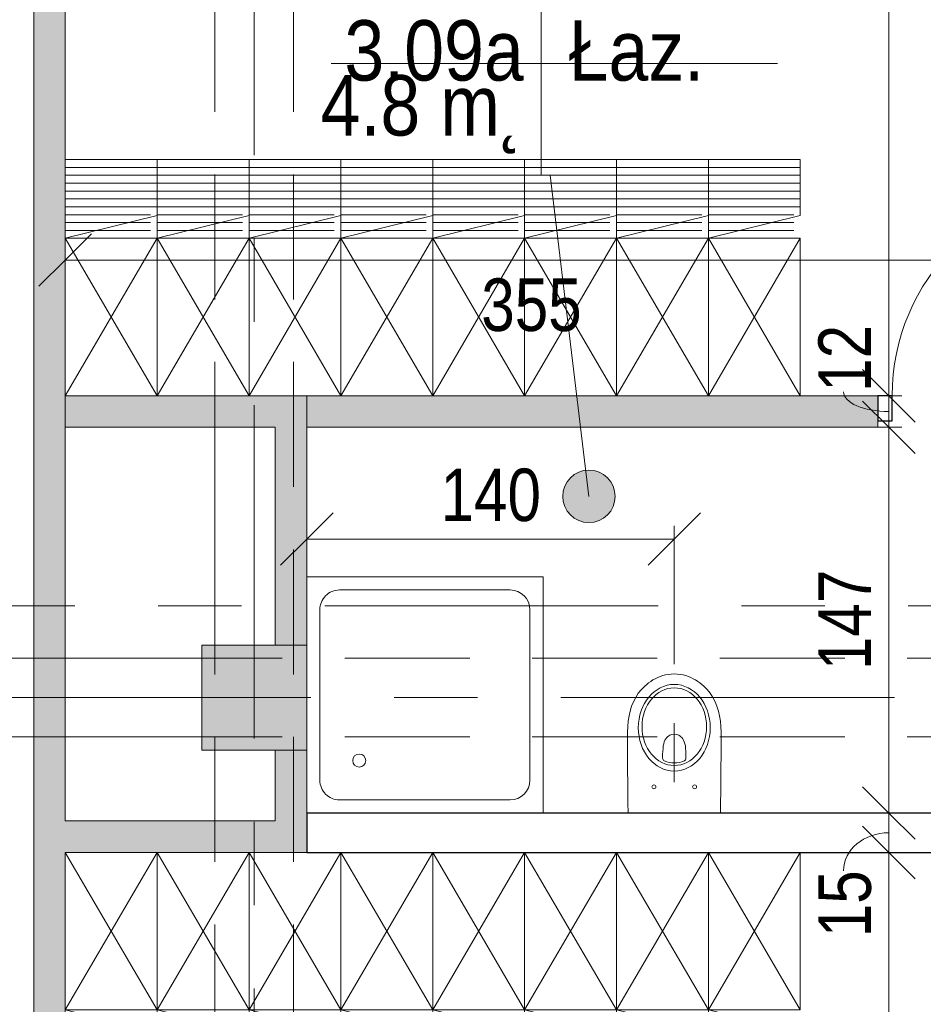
# Model space of a CAD drawing. Header units: centimetres. Extents: x -1737 to 22393, y -8842 to 3838.
# Tile 105 of 174: x -102 to 242, y 2211 to 2587. Entities that reach past the tile are written whole.
import ezdxf

# ---------------------------------------------------------------- set-up
doc = ezdxf.new("R2010")
doc.units = ezdxf.units.CM
doc.linetypes.add('Oś', pattern=[222.25, 127, -31.75, 31.75, -31.75])
doc.linetypes.add('Ukryte', pattern=[71.438, 47.625, -23.813])
for name, color, linetype, lineweight in [('A-ANNO-DIMS', 211, 'Continuous', 13), ('A-ANNO-DIMS-100', 211, 'Continuous', 13), ('A-AREA-IDEN', 2, 'Continuous', 13), ('A-DETL-GENF', 92, 'Continuous', 9), ('A-DETL-HDLN', 90, 'Ukryte', 9), ('A-DETL-MEDM', 33, 'Continuous', 13), ('A-DETL-THIN', 151, 'Continuous', 9), ('A-DOOR', 31, 'Continuous', 13), ('A-WALL', 113, 'Continuous', 13), ('A-WALL-PATT', 111, 'Continuous', 13), ('I-FURN', 30, 'Continuous', 9), ('P-SANR-FIXT', 6, 'Continuous', 9), ('S-COLS', 52, 'Continuous', 13), ('S-GRID', 1, 'Continuous', 13)]:
    doc.layers.add(name, color=color, linetype=linetype, lineweight=lineweight)
doc.styles.add('Arial Narrow_2', font='ARIALN.TTF', dxfattribs={"height": 20})
doc.styles.add('Arial_7', font='arial.ttf', dxfattribs={"width": 0.85, "height": 23})
doc.dimstyles.new('Diagonal_1_100__0__wewnętrzne', dxfattribs={"dimscale": 30.48, "dimtxt": 20.468619, "dimasz": 0.656168, "dimexe": 0.164042, "dimexo": 0.0625, "dimgap": 0.032808, "dimtad": 1, "dimdec": 0, "dimdsep": 46, "dimtxsty": 'Arial Narrow_2', "dimblk1": 'OBLIQUE', "dimblk2": 'OBLIQUE', "dimsah": 1, "dimcen": 0.09, "dimazin": 0, "dimtfac": 1, "dimtdec": 4, "dimtix": 1, "dimtmove": 0, "dimatfit": 3, "dimfxl": 0, "dimtvp": 1, "dimtolj": 1, "dimtzin": 0, "dimarcsym": 0})
doc.dimstyles.new('Diagonal_1_100__0__wewnętrzne_1', dxfattribs={"dimscale": 30.48, "dimtxt": 20.468619, "dimasz": 0.656168, "dimexe": 0.164042, "dimexo": 0.0625, "dimgap": 0.032808, "dimtad": 1, "dimdec": 0, "dimdsep": 46, "dimtxsty": 'Arial Narrow_2', "dimblk1": 'OBLIQUE', "dimblk2": 'OBLIQUE', "dimsah": 1, "dimcen": 0.09, "dimazin": 0, "dimtfac": 1, "dimtdec": 4, "dimtix": 1, "dimtmove": 1, "dimatfit": 3, "dimfxl": 0, "dimtvp": 1, "dimtolj": 1, "dimtzin": 0, "dimarcsym": 0})
doc.dimstyles.new('Diagonal_1_100__0__wewnętrzne_2', dxfattribs={"dimscale": 30.48, "dimtxt": 20.468619, "dimasz": 0.656168, "dimexe": 0.164042, "dimexo": 0.0625, "dimgap": 0.032808, "dimtad": 1, "dimdec": 0, "dimdsep": 46, "dimtxsty": 'Arial Narrow_2', "dimblk1": 'OBLIQUE', "dimblk2": 'OBLIQUE', "dimsah": 1, "dimcen": 0.09, "dimazin": 0, "dimtfac": 1, "dimtdec": 4, "dimtix": 1, "dimtmove": 2, "dimatfit": 3, "dimfxl": 0, "dimtvp": 1, "dimtolj": 1, "dimtzin": 0, "dimarcsym": 0})

# ---------------------------------------------------------------- blocks, each defined once
blk = doc.blocks.new('M_Concrete-Square-Column - 400 x 400mm-1512407-3_piętro I __3_90 m_ - stan projektowany')
at = {"layer": 'S-COLS', "lineweight": 9}
blk.add_hatch(color=253, dxfattribs=at).paths.add_polyline_path([(20, -20), (20, 20), (-20, 20), (-20, -20), (11, -20)], flags=0)
for p, q in [((20, 20), (-20, 20)), ((-20, 20), (-20, -20)), ((20, -20), (20, 20)), ((-20, -20), (20, -20))]:
    blk.add_line(p, q, dxfattribs=at)
blk = doc.blocks.new('brodzik natryskowy prostokątny1 - 90x90-V11-3_piętro I __3_90 m_ - stan projektowany')
at = {"layer": 'P-SANR-FIXT'}
for p, q in [((-70, -70), (-70, 20)), ((-57.5, 15), (7.5, 15)), ((-65, -57.5), (-65, 7.5)), ((15, 7.5), (15, -57.5)), ((7.5, -65), (-57.5, -65)), ((20, -70), (-70, -70))]:
    blk.add_line(p, q, dxfattribs=at)
blk.add_circle((0, 0), 2.5, dxfattribs=at)
for centre, start, end in [((-57.5, 7.5), 90, 180), ((7.5, 7.5), 360, 90), ((-57.5, -57.5), 180, 270), ((7.5, -57.5), 270, 0)]:
    blk.add_arc(centre, 7.5, start, end, dxfattribs=at)
blk = doc.blocks.new('szafki szatniowe - szafki z siedziskiem-2318938-3_piętro I __3_90 m_ - stan projektowany')
at = {"layer": 'I-FURN'}
for p, q in [((17.5, -60), (-17.5, 0)), ((52.5, -60), (17.5, 0)), ((17.5, -60), (17.5, 0)), ((87.5, -60), (52.5, 0)), ((122.5, -60), (87.5, 0)), ((87.5, -60), (87.5, 0)), ((122.5, 0), (122.5, -60)), ((122.5, -60), (122.5, 0)), ((192.5, -60), (157.5, 0)), ((157.5, 0), (157.5, -60)), ((157.5, -60), (157.5, 0)), ((227.5, -60), (192.5, 0)), ((192.5, 0), (192.5, -60)), ((192.5, -60), (192.5, 0)), ((262.5, -60), (227.5, 0)), ((227.5, 0), (227.5, -60)), ((227.5, -60), (227.5, 0)), ((262.5, -60), (262.5, 0)), ((17.5, 0), (-17.5, -60)), ((52.5, 0), (17.5, -60)), ((17.5, 0), (17.5, -60)), ((87.5, 0), (52.5, -60)), ((52.5, 0), (52.5, -60)), ((52.5, -60), (52.5, 0)), ((122.5, 0), (87.5, -60)), ((87.5, 0), (87.5, -60)), ((157.5, 0), (122.5, -60)), ((157.5, -60), (122.5, 0)), ((192.5, 0), (157.5, -60)), ((227.5, 0), (192.5, -60)), ((262.5, 0), (227.5, -60)), ((-17.5, -60), (17.5, -68.63)), ((-17.5, -60), (17.5, -60)), ((17.5, -60), (52.5, -68.63)), ((17.5, -60), (17.5, -90)), ((17.5, -60), (52.5, -60)), ((52.5, -60), (87.5, -68.63)), ((52.5, -60), (52.5, -90)), ((52.5, -60), (87.5, -60)), ((87.5, -60), (122.5, -68.63)), ((87.5, -60), (87.5, -90)), ((87.5, -60), (122.5, -60)), ((122.5, -60), (157.5, -68.63)), ((122.5, -60), (122.5, -90)), ((122.5, -60), (157.5, -60)), ((157.5, -60), (192.5, -68.63)), ((157.5, -60), (157.5, -90)), ((157.5, -60), (192.5, -60)), ((192.5, -60), (227.5, -68.63)), ((192.5, -60), (192.5, -90)), ((192.5, -60), (227.5, -60)), ((227.5, -60), (262.5, -68.63)), ((227.5, -60), (227.5, -90)), ((227.5, -60), (262.5, -60)), ((15, -63), (-17.5, -63)), ((50, -63), (17.5, -63)), ((85, -63), (52.5, -63)), ((120, -63), (87.5, -63)), ((155, -63), (122.5, -63)), ((190, -63), (157.5, -63)), ((225, -63), (192.5, -63)), ((260, -63), (227.5, -63)), ((15, -66), (-17.5, -66)), ((50, -66), (17.5, -66)), ((85, -66), (52.5, -66)), ((120, -66), (87.5, -66)), ((155, -66), (122.5, -66)), ((190, -66), (157.5, -66)), ((225, -66), (192.5, -66)), ((260, -66), (227.5, -66)), ((15, -69), (-17.5, -69)), ((17.5, -90), (17.5, -68.63)), ((50, -69), (17.5, -69)), ((52.5, -90), (52.5, -68.63)), ((85, -69), (52.5, -69)), ((87.5, -90), (87.5, -68.63)), ((120, -69), (87.5, -69)), ((122.5, -90), (122.5, -68.63)), ((155, -69), (122.5, -69)), ((157.5, -90), (157.5, -68.63)), ((190, -69), (157.5, -69)), ((192.5, -90), (192.5, -68.63)), ((225, -69), (192.5, -69)), ((227.5, -90), (227.5, -68.63)), ((260, -69), (227.5, -69)), ((262.5, -90), (262.5, -68.63)), ((17.5, -72), (-17.5, -72)), ((17.5, -75), (-17.5, -75)), ((52.5, -72), (17.5, -72)), ((52.5, -75), (17.5, -75)), ((87.5, -72), (52.5, -72)), ((87.5, -75), (52.5, -75)), ((122.5, -72), (87.5, -72)), ((122.5, -75), (87.5, -75)), ((157.5, -72), (122.5, -72)), ((157.5, -75), (122.5, -75)), ((192.5, -72), (157.5, -72)), ((192.5, -75), (157.5, -75)), ((227.5, -72), (192.5, -72)), ((227.5, -75), (192.5, -75)), ((262.5, -72), (227.5, -72)), ((262.5, -75), (227.5, -75)), ((17.5, -78), (-17.5, -78)), ((52.5, -78), (17.5, -78)), ((87.5, -78), (52.5, -78)), ((122.5, -78), (87.5, -78)), ((157.5, -78), (122.5, -78)), ((192.5, -78), (157.5, -78)), ((227.5, -78), (192.5, -78)), ((262.5, -78), (227.5, -78)), ((17.5, -81), (-17.5, -81)), ((52.5, -81), (17.5, -81)), ((87.5, -81), (52.5, -81)), ((122.5, -81), (87.5, -81)), ((157.5, -81), (122.5, -81)), ((192.5, -81), (157.5, -81)), ((227.5, -81), (192.5, -81)), ((262.5, -81), (227.5, -81)), ((17.5, -84), (-17.5, -84)), ((52.5, -84), (17.5, -84)), ((87.5, -84), (52.5, -84)), ((122.5, -84), (87.5, -84)), ((157.5, -84), (122.5, -84)), ((192.5, -84), (157.5, -84)), ((227.5, -84), (192.5, -84)), ((262.5, -84), (227.5, -84)), ((17.5, -87), (-17.5, -87)), ((-17.5, -90), (17.5, -90)), ((52.5, -87), (17.5, -87)), ((17.5, -90), (52.5, -90)), ((87.5, -87), (52.5, -87)), ((52.5, -90), (87.5, -90)), ((122.5, -87), (87.5, -87)), ((87.5, -90), (122.5, -90)), ((157.5, -87), (122.5, -87)), ((122.5, -90), (157.5, -90)), ((192.5, -87), (157.5, -87)), ((157.5, -90), (192.5, -90)), ((227.5, -87), (192.5, -87)), ((192.5, -90), (227.5, -90)), ((262.5, -87), (227.5, -87)), ((227.5, -90), (262.5, -90))]:
    blk.add_line(p, q, dxfattribs=at)
blk = doc.blocks.new('Miska ustępowa Nova Pro - Type 1-2318455-3_piętro I __3_90 m_ - stan projektowany')
at = {"layer": 'P-SANR-FIXT'}
for p, q in [((9.18, 60.13), (8.15, 59.86)), ((10.24, 60.33), (9.18, 60.13)), ((11.35, 60.45), (10.24, 60.33)), ((12.51, 60.5), (11.35, 60.45)), ((13.65, 60.45), (12.51, 60.5)), ((14.76, 60.33), (13.65, 60.45)), ((15.82, 60.13), (14.76, 60.33)), ((16.85, 59.86), (15.82, 60.13)), ((1.98, 56.53), (1.27, 55.89)), ((2.72, 57.12), (1.98, 56.53)), ((3.54, 57.69), (2.72, 57.12)), ((4.37, 58.21), (3.54, 57.69)), ((5.26, 58.7), (4.37, 58.21)), ((6.17, 59.14), (5.26, 58.7)), ((7.14, 59.54), (6.17, 59.14)), ((8.15, 59.86), (7.14, 59.54)), ((17.86, 59.54), (16.85, 59.86)), ((18.83, 59.14), (17.86, 59.54)), ((19.74, 58.7), (18.83, 59.14)), ((20.63, 58.21), (19.74, 58.7)), ((21.46, 57.69), (20.63, 58.21)), ((22.28, 57.12), (21.46, 57.69)), ((23.02, 56.53), (22.28, 57.12)), ((23.73, 55.89), (23.02, 56.53)), ((-1.2, 53.13), (-2.19, 51.57)), ((-0.04, 54.56), (-1.2, 53.13)), ((1.27, 55.89), (-0.04, 54.56)), ((25.04, 54.56), (23.73, 55.89)), ((26.2, 53.13), (25.04, 54.56)), ((27.19, 51.57), (26.2, 53.13)), ((-3.03, 49.94), (-3.74, 48.22)), ((-2.19, 51.57), (-3.03, 49.94)), ((28.03, 49.94), (27.19, 51.57)), ((28.74, 48.22), (28.03, 49.94)), ((-4.31, 46.39), (-4.73, 44.49)), ((-3.74, 48.22), (-4.31, 46.39)), ((29.31, 46.39), (28.74, 48.22)), ((29.75, 44.49), (29.31, 46.39)), ((-5.05, 42.52), (-5.24, 40.47)), ((-4.73, 44.49), (-5.05, 42.52)), ((12.5, 19.27), (12.5, 41.76)), ((30.05, 42.52), (29.75, 44.49)), ((30.24, 40.47), (30.05, 42.52)), ((-5.24, 40.47), (-5.32, 38.35)), ((-5.32, 38.35), (-5.32, 30.86)), ((11.62, 37.44), (12.51, 37.54)), ((12.51, 37.54), (13.38, 37.44)), ((30.32, 38.35), (30.24, 40.47)), ((30.32, 30.86), (30.32, 38.35)), ((8.32, 33.08), (8.47, 33.91)), ((8.47, 33.91), (8.69, 34.65)), ((8.69, 34.65), (8.96, 35.27)), ((8.96, 35.27), (9.26, 35.81)), ((9.26, 35.81), (9.6, 36.26)), ((9.6, 36.26), (9.97, 36.6)), ((9.97, 36.6), (10.37, 36.9)), ((10.37, 36.9), (10.79, 37.14)), ((10.79, 37.14), (11.21, 37.32)), ((11.21, 37.32), (11.62, 37.44)), ((13.38, 37.44), (13.8, 37.32)), ((13.8, 37.32), (14.24, 37.14)), ((14.24, 37.14), (14.63, 36.9)), ((14.63, 36.9), (15.03, 36.6)), ((15.03, 36.6), (15.4, 36.26)), ((15.4, 36.26), (15.74, 35.81)), ((15.74, 35.81), (16.04, 35.27)), ((16.04, 35.27), (16.31, 34.65)), ((16.31, 34.65), (16.53, 33.91)), ((16.53, 33.91), (16.71, 33.08)), ((-5.32, 30.86), (-5.29, 23.28)), ((8.05, 29.8), (8.1, 31.03)), ((8.1, 31.03), (8.2, 32.11)), ((8.2, 32.11), (8.32, 33.08)), ((16.71, 33.08), (16.83, 32.11)), ((16.83, 32.11), (16.9, 31.03)), ((16.9, 31.03), (16.95, 29.8)), ((30.29, 23.28), (30.32, 30.86)), ((8.05, 28.44), (8.05, 29.8)), ((8.1, 28.12), (8.05, 28.44)), ((8.22, 27.82), (8.1, 28.12)), ((8.42, 27.58), (8.22, 27.82)), ((8.67, 27.4), (8.42, 27.58)), ((9.6, 27.06), (8.67, 27.4)), ((10.56, 26.79), (9.6, 27.06)), ((11.53, 26.64), (10.56, 26.79)), ((12.51, 26.59), (11.53, 26.64)), ((13.47, 26.64), (12.51, 26.59)), ((14.44, 26.79), (13.47, 26.64)), ((15.4, 27.06), (14.44, 26.79)), ((16.34, 27.4), (15.4, 27.06)), ((16.58, 27.58), (16.34, 27.4)), ((16.78, 27.82), (16.58, 27.58)), ((16.93, 28.12), (16.78, 27.82)), ((16.95, 28.44), (16.93, 28.12)), ((16.95, 29.8), (16.95, 28.44)), ((-5.29, 23.28), (-5.24, 19.44)), ((30.27, 19.44), (30.29, 23.28)), ((-5.24, 19.44), (-5.2, 15.52)), ((30.22, 15.52), (30.27, 19.44)), ((-5.2, 15.52), (-5.15, 11.54)), ((30.15, 11.54), (30.22, 15.52)), ((-5.15, 11.54), (-5.05, 7.5)), ((30.05, 7.5), (30.15, 11.54))]:
    blk.add_line(p, q, dxfattribs=at)
for centre in [(4.76, 17.5), (20.24, 17.5)]:
    blk.add_circle(centre, 0.752, dxfattribs=at)
for centre, major_axis, ratio in [((12.5, 40.01), (0, 16.5), 0.830338), ((12.5, 40.42), (0, 14.8), 0.83084)]:
    blk.add_ellipse(centre, major_axis=major_axis, ratio=ratio, dxfattribs=at)
blk = doc.blocks.new('DRZWI 1S - automatyczna etykieta - Drzwi 80 _łazienkowe_-2398141-3_piętro I __3_90 m_ - stan projektowany')
at = {"layer": 'A-DETL-GENF'}
for p, q in [((-45.5, 6), (-45.5, -3.5)), ((-40, 6), (-45.5, 6)), ((-40, -3.5), (-40, 6)), ((45.5, 6), (40, 6)), ((40, 6), (40, -3.5)), ((45.5, -3.5), (45.5, 6)), ((-45.5, -3.5), (-40, -3.5)), ((40, -3.5), (45.5, -3.5))]:
    blk.add_line(p, q, dxfattribs=at)
at = {"layer": 'A-DETL-MEDM', "lineweight": 25}
for p, q in [((-40, 6), (-45.5, 6)), ((-45.5, 6), (-45.5, -3.5)), ((-40, -3.5), (-40, 6)), ((40, -3.5), (40, 6)), ((40, 6), (45.5, 6)), ((45.5, 6), (45.5, -3.5)), ((-45.5, -3.5), (-40, -3.5)), ((45.5, -3.5), (40, -3.5))]:
    blk.add_line(p, q, dxfattribs=at)
at = {"layer": 'A-DOOR'}
blk.add_line((40, 6), (40, 86), dxfattribs=at)
blk.add_arc((40, 6), 80, 90, 180, dxfattribs=at)
blk = doc.blocks.new('szafki szatniowe - szafki z siedziskiem-2320050-3_piętro I __3_90 m_ - stan projektowany')
at = {"layer": 'I-FURN'}
for p, q in [((-17.5, 90), (17.5, 90)), ((17.5, 87), (-17.5, 87)), ((17.5, 90), (52.5, 90)), ((17.5, 60), (17.5, 90)), ((17.5, 90), (17.5, 68.63)), ((52.5, 87), (17.5, 87)), ((52.5, 90), (87.5, 90)), ((52.5, 60), (52.5, 90)), ((52.5, 90), (52.5, 68.63)), ((87.5, 87), (52.5, 87)), ((87.5, 90), (122.5, 90)), ((87.5, 60), (87.5, 90)), ((87.5, 90), (87.5, 68.63)), ((122.5, 87), (87.5, 87)), ((122.5, 90), (157.5, 90)), ((122.5, 60), (122.5, 90)), ((122.5, 90), (122.5, 68.63)), ((157.5, 87), (122.5, 87)), ((157.5, 90), (192.5, 90)), ((157.5, 60), (157.5, 90)), ((157.5, 90), (157.5, 68.63)), ((192.5, 87), (157.5, 87)), ((192.5, 90), (227.5, 90)), ((192.5, 60), (192.5, 90)), ((192.5, 90), (192.5, 68.63)), ((227.5, 87), (192.5, 87)), ((227.5, 90), (262.5, 90)), ((227.5, 60), (227.5, 90)), ((227.5, 90), (227.5, 68.63)), ((262.5, 87), (227.5, 87)), ((262.5, 90), (262.5, 68.63)), ((17.5, 84), (-17.5, 84)), ((52.5, 84), (17.5, 84)), ((87.5, 84), (52.5, 84)), ((122.5, 84), (87.5, 84)), ((157.5, 84), (122.5, 84)), ((192.5, 84), (157.5, 84)), ((227.5, 84), (192.5, 84)), ((262.5, 84), (227.5, 84)), ((17.5, 81), (-17.5, 81)), ((52.5, 81), (17.5, 81)), ((87.5, 81), (52.5, 81)), ((122.5, 81), (87.5, 81)), ((157.5, 81), (122.5, 81)), ((192.5, 81), (157.5, 81)), ((227.5, 81), (192.5, 81)), ((262.5, 81), (227.5, 81)), ((17.5, 78), (-17.5, 78)), ((52.5, 78), (17.5, 78)), ((87.5, 78), (52.5, 78)), ((122.5, 78), (87.5, 78)), ((157.5, 78), (122.5, 78)), ((192.5, 78), (157.5, 78)), ((227.5, 78), (192.5, 78)), ((262.5, 78), (227.5, 78)), ((17.5, 75), (-17.5, 75)), ((17.5, 72), (-17.5, 72)), ((52.5, 75), (17.5, 75)), ((52.5, 72), (17.5, 72)), ((87.5, 75), (52.5, 75)), ((87.5, 72), (52.5, 72)), ((122.5, 75), (87.5, 75)), ((122.5, 72), (87.5, 72)), ((157.5, 75), (122.5, 75)), ((157.5, 72), (122.5, 72)), ((192.5, 75), (157.5, 75)), ((192.5, 72), (157.5, 72)), ((227.5, 75), (192.5, 75)), ((227.5, 72), (192.5, 72)), ((262.5, 75), (227.5, 75)), ((262.5, 72), (227.5, 72)), ((15, 69), (-17.5, 69)), ((-17.5, 60), (17.5, 68.63)), ((50, 69), (17.5, 69)), ((17.5, 60), (52.5, 68.63)), ((85, 69), (52.5, 69)), ((52.5, 60), (87.5, 68.63)), ((120, 69), (87.5, 69)), ((87.5, 60), (122.5, 68.63)), ((155, 69), (122.5, 69)), ((122.5, 60), (157.5, 68.63)), ((190, 69), (157.5, 69)), ((157.5, 60), (192.5, 68.63)), ((225, 69), (192.5, 69)), ((192.5, 60), (227.5, 68.63)), ((260, 69), (227.5, 69)), ((227.5, 60), (262.5, 68.63)), ((15, 66), (-17.5, 66)), ((50, 66), (17.5, 66)), ((85, 66), (52.5, 66)), ((120, 66), (87.5, 66)), ((155, 66), (122.5, 66)), ((190, 66), (157.5, 66)), ((225, 66), (192.5, 66)), ((260, 66), (227.5, 66)), ((15, 63), (-17.5, 63)), ((50, 63), (17.5, 63)), ((85, 63), (52.5, 63)), ((120, 63), (87.5, 63)), ((155, 63), (122.5, 63)), ((190, 63), (157.5, 63)), ((225, 63), (192.5, 63)), ((260, 63), (227.5, 63)), ((17.5, 0), (-17.5, 60)), ((17.5, 60), (-17.5, 0)), ((-17.5, 60), (17.5, 60)), ((52.5, 0), (17.5, 60)), ((52.5, 60), (17.5, 0)), ((17.5, 60), (52.5, 60)), ((17.5, 0), (17.5, 60)), ((17.5, 60), (17.5, 0)), ((87.5, 0), (52.5, 60)), ((87.5, 60), (52.5, 0)), ((52.5, 60), (87.5, 60)), ((52.5, 0), (52.5, 60)), ((52.5, 60), (52.5, 0)), ((122.5, 0), (87.5, 60)), ((122.5, 60), (87.5, 0)), ((87.5, 60), (122.5, 60)), ((87.5, 0), (87.5, 60)), ((87.5, 60), (87.5, 0)), ((157.5, 0), (122.5, 60)), ((157.5, 60), (122.5, 0)), ((122.5, 60), (157.5, 60)), ((122.5, 0), (122.5, 60)), ((122.5, 60), (122.5, 0)), ((192.5, 0), (157.5, 60)), ((192.5, 60), (157.5, 0)), ((157.5, 60), (192.5, 60)), ((157.5, 0), (157.5, 60)), ((157.5, 60), (157.5, 0)), ((227.5, 0), (192.5, 60)), ((227.5, 60), (192.5, 0)), ((192.5, 60), (227.5, 60)), ((192.5, 0), (192.5, 60)), ((192.5, 60), (192.5, 0)), ((262.5, 0), (227.5, 60)), ((262.5, 60), (227.5, 0)), ((227.5, 60), (262.5, 60)), ((227.5, 0), (227.5, 60)), ((227.5, 60), (227.5, 0)), ((262.5, 60), (262.5, 0))]:
    blk.add_line(p, q, dxfattribs=at)
blk = doc.blocks.new('DIMBLOCK174-3_piętro I __3_90 m_ - stan projektowany')
at = {"layer": 'A-ANNO-DIMS-100', "transparency": 16777216}
for p, q in [((229.1, 2269.33), (219.1, 2279.33)), ((224.1, 2269.33), (234.1, 2269.33)), ((229.1, 2269.33), (224.1, 2269.33)), ((229.1, 1845.33), (229.1, 2269.33)), ((229.1, 2269.33), (239.1, 2259.33)), ((229.1, 1845.33), (219.1, 1855.33)), ((224.1, 1845.33), (234.1, 1845.33)), ((229.1, 1845.33), (224.1, 1845.33)), ((229.1, 1845.33), (239.1, 1835.33))]:
    blk.add_line(p, q, dxfattribs=at)
at = {"layer": 'A-ANNO-DIMS-100', "color": 0, "transparency": 16777216, "insert": (202.26, 2038.32), "char_height": 20, "width": 45.6158, "attachment_point": 1, "rotation": 90, "line_spacing_factor": 0.974696, "style": 'Arial Narrow_2'}
blk.add_mtext('424', dxfattribs=at)
blk = doc.blocks.new('_Oblique')
at = {"color": 0, "linetype": 'ByBlock', "lineweight": -2}
blk.add_line((-0.5, -0.5), (0.5, 0.5), dxfattribs=at)
blk = doc.blocks.new('DIMBLOCK175-3_piętro I __3_90 m_ - stan projektowany')
at = {"layer": 'A-ANNO-DIMS-100', "transparency": 16777216}
for p, q in [((229.1, 2284.33), (219.1, 2294.33)), ((224.1, 2284.33), (234.1, 2284.33)), ((229.1, 2284.33), (224.1, 2284.33)), ((229.1, 2269.33), (229.1, 2284.33)), ((229.1, 2284.33), (239.1, 2274.33)), ((229.1, 2269.33), (219.1, 2279.33)), ((224.1, 2269.33), (234.1, 2269.33)), ((229.1, 2269.33), (224.1, 2269.33)), ((229.1, 2269.33), (239.1, 2259.33))]:
    blk.add_line(p, q, dxfattribs=at)
blk.add_ellipse((229.1, 2262.37), major_axis=(-17.24, 0), ratio=0.838518, start_param=4.712389, end_param=6.283185, dxfattribs=at)
at = {"layer": 'A-ANNO-DIMS-100', "color": 0, "transparency": 16777216, "insert": (202.26, 2237.02), "char_height": 20, "width": 30.4105, "attachment_point": 1, "rotation": 90, "line_spacing_factor": 0.974696, "style": 'Arial Narrow_2'}
blk.add_mtext('15', dxfattribs=at)
blk = doc.blocks.new('DIMBLOCK176-3_piętro I __3_90 m_ - stan projektowany')
at = {"layer": 'A-ANNO-DIMS-100', "transparency": 16777216}
for p, q in [((229.1, 2431.33), (219.1, 2441.33)), ((224.1, 2431.33), (234.1, 2431.33)), ((229.1, 2431.33), (224.1, 2431.33)), ((229.1, 2284.33), (229.1, 2431.33)), ((229.1, 2431.33), (239.1, 2421.33)), ((229.1, 2284.33), (219.1, 2294.33)), ((224.1, 2284.33), (234.1, 2284.33)), ((229.1, 2284.33), (224.1, 2284.33)), ((229.1, 2284.33), (239.1, 2274.33))]:
    blk.add_line(p, q, dxfattribs=at)
at = {"layer": 'A-ANNO-DIMS-100', "color": 0, "transparency": 16777216, "insert": (202.26, 2338.82), "char_height": 20, "width": 45.6158, "attachment_point": 1, "rotation": 90, "line_spacing_factor": 0.974696, "style": 'Arial Narrow_2'}
blk.add_mtext('147', dxfattribs=at)
blk = doc.blocks.new('DIMBLOCK177-3_piętro I __3_90 m_ - stan projektowany')
at = {"layer": 'A-ANNO-DIMS-100', "transparency": 16777216}
for p, q in [((229.1, 2443.33), (219.1, 2453.33)), ((224.1, 2443.33), (234.1, 2443.33)), ((229.1, 2443.33), (224.1, 2443.33)), ((229.1, 2431.33), (229.1, 2443.33)), ((229.1, 2443.33), (239.1, 2433.33)), ((229.1, 2431.33), (219.1, 2441.33)), ((224.1, 2431.33), (234.1, 2431.33)), ((229.1, 2431.33), (224.1, 2431.33)), ((229.1, 2431.33), (239.1, 2421.33))]:
    blk.add_line(p, q, dxfattribs=at)
blk.add_ellipse((229.1, 2444.85), major_axis=(-17.24, 0), ratio=0.436424, start_param=0, end_param=1.570796, dxfattribs=at)
at = {"layer": 'A-ANNO-DIMS-100', "color": 0, "transparency": 16777216, "insert": (202.26, 2444.85), "char_height": 20, "width": 30.4105, "attachment_point": 1, "rotation": 90, "line_spacing_factor": 0.974696, "style": 'Arial Narrow_2'}
blk.add_mtext('12', dxfattribs=at)
blk = doc.blocks.new('DIMBLOCK178-3_piętro I __3_90 m_ - stan projektowany')
at = {"layer": 'A-ANNO-DIMS-100', "transparency": 16777216}
for p, q in [((229.1, 2816.33), (219.1, 2826.33)), ((224.1, 2816.33), (234.1, 2816.33)), ((229.1, 2816.33), (224.1, 2816.33)), ((229.1, 2443.33), (229.1, 2816.33)), ((229.1, 2816.33), (239.1, 2806.33)), ((229.1, 2443.33), (219.1, 2453.33)), ((224.1, 2443.33), (234.1, 2443.33)), ((229.1, 2443.33), (224.1, 2443.33)), ((229.1, 2443.33), (239.1, 2433.33))]:
    blk.add_line(p, q, dxfattribs=at)
at = {"layer": 'A-ANNO-DIMS-100', "color": 0, "transparency": 16777216, "insert": (202.26, 2610.82), "char_height": 20, "width": 45.6158, "attachment_point": 1, "rotation": 90, "line_spacing_factor": 0.974696, "style": 'Arial Narrow_2'}
blk.add_mtext('373', dxfattribs=at)
blk = doc.blocks.new('DIMBLOCK242-3_piętro I __3_90 m_ - stan projektowany')
at = {"layer": 'A-ANNO-DIMS-100', "transparency": 16777216}
for p, q in [((-84.62, 2495.05), (-74.62, 2505.05)), ((270.38, 2495.05), (280.38, 2505.05)), ((-84.62, 2500.05), (-84.62, 2490.05)), ((-84.62, 2495.05), (-84.62, 2500.05)), ((270.38, 2500.05), (270.38, 2490.05)), ((270.38, 2495.05), (270.38, 2500.05)), ((-84.62, 2495.05), (-94.62, 2485.05)), ((-84.62, 2495.05), (270.38, 2495.05)), ((270.38, 2495.05), (260.38, 2485.05))]:
    blk.add_line(p, q, dxfattribs=at)
at = {"layer": 'A-ANNO-DIMS-100', "color": 0, "transparency": 16777216, "insert": (73.87, 2488.02), "char_height": 20, "width": 45.6158, "attachment_point": 1, "line_spacing_factor": 0.974696, "style": 'Arial Narrow_2'}
blk.add_mtext('355', dxfattribs=at)
blk = doc.blocks.new('METKA_POMIESZCZENIA2 - Rozbudowana - bez ramki-2396678-3_piętro I __3_90 m_ - stan projektowany')
at = {"layer": 'A-AREA-IDEN'}
for p, q in [((0, 0.425), (0, 0)), ((0.0976, 0), (-0.8, 0)), ((-0.8, 0), (0.9, 0)), ((0, 0), (0, -0.425))]:
    blk.add_line(p, q, dxfattribs=at)
blk = doc.blocks.new('DIMBLOCK265-3_piętro I __3_90 m_ - stan projektowany')
at = {"layer": 'A-ANNO-DIMS-100', "transparency": 16777216}
for p, q in [((7.38, 2388.73), (17.38, 2398.73)), ((147.38, 2388.73), (157.38, 2398.73)), ((7.38, 2383.73), (7.38, 2393.73)), ((147.38, 2341.04), (147.38, 2393.73)), ((7.38, 2388.73), (-2.62, 2378.73)), ((147.38, 2388.73), (7.38, 2388.73)), ((7.38, 2388.73), (7.38, 2383.73)), ((147.38, 2388.73), (137.38, 2378.73)), ((147.38, 2388.73), (147.38, 2341.04))]:
    blk.add_line(p, q, dxfattribs=at)
at = {"layer": 'A-ANNO-DIMS-100', "color": 0, "transparency": 16777216, "insert": (58.37, 2415.58), "char_height": 20, "width": 45.6158, "attachment_point": 1, "line_spacing_factor": 0.974696, "style": 'Arial Narrow_2'}
blk.add_mtext('140', dxfattribs=at)

msp = doc.modelspace()

# ---------------------------------------------------------------- hatches: boundary and pattern name
at = {"layer": 'A-AREA-IDEN'}
h = msp.add_hatch(color=256, dxfattribs=at)
edge = h.paths.add_edge_path(flags=0)
edge.add_arc((114.87, 2405.01), 10, 0, 360)
at = {"layer": 'A-WALL-PATT', "lineweight": 5}
msp.add_hatch(color=254, dxfattribs=at).paths.add_polyline_path([(-96.62, 1845.33), (-84.62, 1845.33), (-84.62, 2793.33), (-96.62, 2793.33), (-96.62, 1922.92)], flags=0)
at = {"layer": 'A-WALL-PATT'}
for points in [[(-84.62, 2431.33), (7.38, 2431.33), (7.38, 2443.33), (-84.62, 2443.33)], [(-84.62, 2269.33), (-4.62, 2269.33), (-4.62, 2281.33), (-84.62, 2281.33)]]:
    msp.add_hatch(color=9, dxfattribs=at).paths.add_polyline_path(points, flags=0)
h = msp.add_hatch(color=9, dxfattribs=at)
h.paths.add_polyline_path([(224.88, 2431.33), (224.88, 2443.33), (7.38, 2443.33), (7.38, 2431.33)], flags=0)
h.paths.add_polyline_path([(328.43, 2431.33), (335.38, 2431.33), (335.38, 2443.33), (315.88, 2443.33), (315.88, 2431.33)], flags=0)
h = msp.add_hatch(color=9, dxfattribs=at)
h.paths.add_polyline_path([(7.38, 2269.33), (7.38, 2308.33), (-4.62, 2308.33), (-4.62, 2269.33)], flags=0)
h.paths.add_polyline_path([(0.74, 2348.33), (7.38, 2348.33), (7.38, 2431.33), (-4.62, 2431.33), (-4.62, 2348.33)], flags=0)

# ---------------------------------------------------------------- linework, layer by layer
at = {"layer": 'A-AREA-IDEN'}
msp.add_line((114.87, 2405.01), (100.12, 2527.38), dxfattribs=at)
msp.add_circle((114.87, 2405.01), 10, dxfattribs=at)
at = {"layer": 'A-DETL-HDLN'}
for p, q in [((-27.62, 408.33), (-27.62, 2788.33)), ((-27.62, 408.33), (-27.62, 2788.33)), ((2.38, 408.33), (2.38, 2788.33)), ((2.38, 408.33), (2.38, 2788.33)), ((-1192.62, 2343.33), (1167.38, 2343.33)), ((-1192.62, 2343.33), (1167.38, 2343.33)), ((-1192.62, 2313.33), (1167.38, 2313.33)), ((-1192.62, 2313.33), (1167.38, 2313.33))]:
    msp.add_line(p, q, dxfattribs=at)
at = {"layer": 'A-DETL-THIN'}
for p, q in [((-27.62, 2348.33), (-27.62, 2431.33)), ((-27.62, 2348.33), (-27.62, 2431.33)), ((-84.62, 2343.33), (-32.62, 2343.33)), ((-84.62, 2343.33), (-32.62, 2343.33)), ((-32.62, 2313.33), (-84.62, 2313.33)), ((-32.62, 2313.33), (-84.62, 2313.33)), ((-27.62, 2281.33), (-27.62, 2308.33)), ((-27.62, 2281.33), (-27.62, 2308.33))]:
    msp.add_line(p, q, dxfattribs=at)
at = {"layer": 'A-WALL', "lineweight": 9}
for p, q in [((-96.62, 2204.33), (-96.62, 2816.33)), ((-84.62, 2281.33), (-84.62, 2757.33)), ((224.88, 2443.33), (-84.62, 2443.33)), ((7.38, 2443.33), (7.38, 2348.33)), ((-84.62, 2431.33), (-4.62, 2431.33)), ((-4.62, 2431.33), (-4.62, 2348.33)), ((7.38, 2431.33), (224.88, 2431.33)), ((224.88, 2431.33), (224.88, 2433.83)), ((-4.62, 2308.33), (-4.62, 2281.33)), ((7.38, 2284.33), (7.38, 2308.33)), ((-4.62, 2281.33), (-84.62, 2281.33)), ((-84.62, 2030.33), (-84.62, 2269.33)), ((-84.62, 2269.33), (7.38, 2269.33))]:
    msp.add_line(p, q, dxfattribs=at)
at = {"layer": 'A-WALL', "color": 250, "lineweight": 25}
for p, q in [((335.38, 2284.33), (7.38, 2284.33)), ((7.38, 2284.33), (7.38, 2269.33)), ((7.38, 2269.33), (335.38, 2269.33))]:
    msp.add_line(p, q, dxfattribs=at)
at = {"layer": 'S-GRID', "linetype": 'Oś'}
for p, q in [((-12.62, 2884.27), (-12.62, 27.13)), ((-1319.27, 2363.33), (1774.38, 2363.33)), ((1342.46, 2328.33), (-1368.76, 2328.33))]:
    msp.add_line(p, q, dxfattribs=at)

# ---------------------------------------------------------------- block references
at = {"layer": 'A-AREA-IDEN', "xscale": 99.99999999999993, "yscale": 99.99999999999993, "zscale": 99.99999999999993}
msp.add_blockref('METKA_POMIESZCZENIA2 - Rozbudowana - bez ramki-2396678-3_piętro I __3_90 m_ - stan projektowany', (96.7, 2569.88), dxfattribs=at)
at = {"layer": 'A-DOOR'}
msp.add_blockref('DRZWI 1S - automatyczna etykieta - Drzwi 80 _łazienkowe_-2398141-3_piętro I __3_90 m_ - stan projektowany', (270.38, 2437.33), dxfattribs=at)
at = {"layer": 'I-FURN'}
for name, p in [('szafki szatniowe - szafki z siedziskiem-2320050-3_piętro I __3_90 m_ - stan projektowany', (-67.12, 2443.33)), ('szafki szatniowe - szafki z siedziskiem-2318938-3_piętro I __3_90 m_ - stan projektowany', (-67.12, 2269.33))]:
    msp.add_blockref(name, p, dxfattribs=at)
at = {"layer": 'P-SANR-FIXT', "rotation": 180}
msp.add_blockref('brodzik natryskowy prostokątny1 - 90x90-V11-3_piętro I __3_90 m_ - stan projektowany', (27.38, 2304.33), dxfattribs=at)
at = {"layer": 'P-SANR-FIXT'}
msp.add_blockref('Miska ustępowa Nova Pro - Type 1-2318455-3_piętro I __3_90 m_ - stan projektowany', (134.88, 2276.83), dxfattribs=at)
at = {"layer": 'S-COLS', "lineweight": 9}
msp.add_blockref('M_Concrete-Square-Column - 400 x 400mm-1512407-3_piętro I __3_90 m_ - stan projektowany', (-12.62, 2328.33), dxfattribs=at)

# ---------------------------------------------------------------- texts
at = {"layer": 'A-AREA-IDEN', "char_height": 23, "line_spacing_factor": 0.936439, "style": 'Arial_7'}
for s, insert, width, attachment_point in [('\\pt84.99995,169.9999,255.00008,340.00003,424.99998,509.99993,595.00011,680.00006,765.00001,849.99996,934.99991,1020.00009,1105.00004,1189.99999,1274.99994,1359.99989,1445.00007,1530.00002,1614.99997,1699.99992,1785.0001,1870.00005,1955,2039.99995,2124.9999,2210.00008,2295.00003,2379.99998,2464.99993,2550.00011,2635.00006,2720.00001;Łaz.', (107.13, 2563.1), 51.765, 7), ('\\pt84.99995,169.9999,255.00008,340.00003,424.99998,509.99993,595.00011,680.00006,765.00001,849.99996,934.99991,1020.00009,1105.00004,1189.99999,1274.99994,1359.99989,1445.00007,1530.00002,1614.99997,1699.99992,1785.0001,1870.00005,1955,2039.99995,2124.9999,2210.00008,2295.00003,2379.99998,2464.99993,2550.00011,2635.00006,2720.00001;3.09a', (90.05, 2563.1), 68, 9), ('\\pt84.99995,169.9999,255.00008,340.00003,424.99998,509.99993,595.00011,680.00006,765.00001,849.99996,934.99991,1020.00009,1105.00004,1189.99999,1274.99994,1359.99989,1445.00007,1530.00002,1614.99997,1699.99992,1785.0001,1870.00005,1955,2039.99995,2124.9999,2210.00008,2295.00003,2379.99998,2464.99993,2550.00011,2635.00006,2720.00001;4.8 m˛', (90.05, 2565.49), 76.5, 3)]:
    msp.add_mtext(s, dxfattribs=dict(at, insert=insert, width=width, attachment_point=attachment_point))

# ---------------------------------------------------------------- dimensions: what is measured, and where the dimension line sits
at = {"layer": 'A-ANNO-DIMS'}
for base, p1, p2, angle, override, picture, middle in [((229.1, 2816.33), (224.1, 2443.33), (224.1, 2816.33), 90, {"dimpost": '<>', "dimfxl": 373}, 'DIMBLOCK178-3_piętro I __3_90 m_ - stan projektowany', (217.89, 2629.83)), ((229.1, 2431.33), (224.1, 2284.33), (224.1, 2431.33), 90, {"dimpost": '<>', "dimfxl": 147}, 'DIMBLOCK176-3_piętro I __3_90 m_ - stan projektowany', (218.06, 2357.83)), ((7.38, 2388.73), (147.38, 2341.04), (7.38, 2383.73), 0, {"dimpost": '<>', "dimfxl": 146.364849}, 'DIMBLOCK265-3_piętro I __3_90 m_ - stan projektowany', (77.38, 2399.94)), ((229.1, 2269.33), (224.1, 1845.33), (224.1, 2269.33), 90, {"dimpost": '<>', "dimfxl": 424}, 'DIMBLOCK174-3_piętro I __3_90 m_ - stan projektowany', (218.06, 2057.33))]:
    dim = msp.add_linear_dim(base=base, p1=p1, p2=p2, angle=angle, dimstyle='Diagonal_1_100__0__wewnętrzne', override=override, dxfattribs=at)
    dim.commit()
    dim.dimension.update_dxf_attribs({"geometry": picture, "text_midpoint": middle})
dim = msp.add_linear_dim(base=(270.38, 2495.05), p1=(-84.62, 2500.05), p2=(270.38, 2500.05), angle=0, dimstyle='Diagonal_1_100__0__wewnętrzne_2', override={"dimpost": '<>', "dimfxl": 355}, dxfattribs=at)
dim.commit()
dim.dimension.update_dxf_attribs({"geometry": 'DIMBLOCK242-3_piętro I __3_90 m_ - stan projektowany', "text_midpoint": (96.68, 2474.69), "dimtype": 160})
for base, p1, p2, override, picture, middle in [((229.1, 2443.33), (224.1, 2431.33), (224.1, 2443.33), {"dimpost": '<>', "dimfxl": 12}, 'DIMBLOCK177-3_piętro I __3_90 m_ - stan projektowany', (215.59, 2460.06)), ((229.1, 2284.33), (224.1, 2269.33), (224.1, 2284.33), {"dimpost": '<>', "dimfxl": 15}, 'DIMBLOCK175-3_piętro I __3_90 m_ - stan projektowany', (215.59, 2252.23))]:
    dim = msp.add_linear_dim(base=base, p1=p1, p2=p2, angle=90, dimstyle='Diagonal_1_100__0__wewnętrzne_1', override=override, dxfattribs=at)
    dim.commit()
    dim.dimension.update_dxf_attribs({"geometry": picture, "text_midpoint": middle, "dimtype": 160, "text_rotation": 90})

doc.saveas('drawing.dxf')
